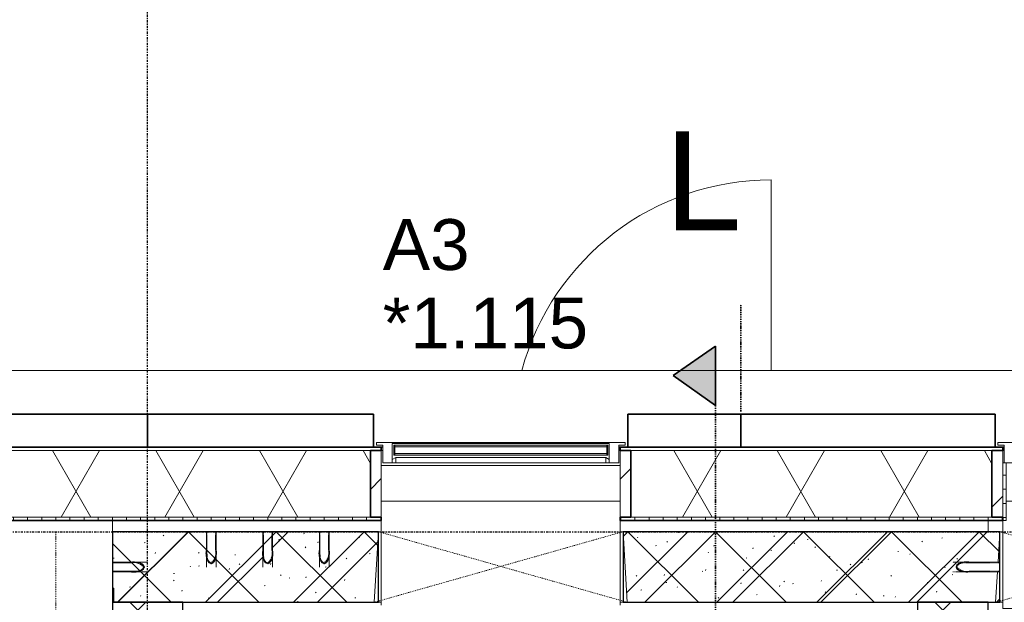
# Model space of a CAD drawing. Header units: millimetres. Extents: x -80560 to 110805, y -11020 to 52719.
# Tile 139 of 184: x 56042 to 59527, y 47550 to 49613. Entities that reach past the tile are written whole.
import ezdxf

# ---------------------------------------------------------------- set-up
doc = ezdxf.new("R2010")
doc.units = ezdxf.units.MM
for name, pattern in [('CENTER2', [20, 8, -4, 4, -4]), ('Dash', [6.35, 3.175, -3.175]), ('DASHDOT2', [8, 4, -2, 0, -2]), ('DASHED2-1', [3, 2, -1]), ('Hidden 1', [3.5, 2, -1.5])]:
    doc.linetypes.add(name, pattern=pattern)
for name, color, linetype, lineweight in [('A-DETL', 90, 'Continuous', 18), ('A-DETL-GENF', 92, 'Continuous', 18), ('A-DETL-MBND', 5, 'Continuous', 18), ('A-FLOR', 192, 'Continuous', 18), ('A-FLOR-OVHD', 1, 'DASHED2-1', 18), ('A-GENM', 13, 'Continuous', 18), ('A-GLAZ', 151, 'Continuous', 18), ('A-GLAZ-IDEN', 152, 'Continuous', 18), ('A-GLAZ-SILL', 1, 'Continuous', 18), ('A-WALL', 113, 'Continuous', 35), ('A-WALL-PATT', 111, 'Continuous', 35), ('G-ANNO-SYMB', 111, 'Continuous', 9), ('I-WALL', 2, 'Continuous', 18), ('S-GRID', 1, 'Continuous', 9)]:
    doc.layers.add(name, color=color, linetype=linetype, lineweight=lineweight)
doc.styles.add('Arial', font='arial.ttf', dxfattribs={"height": 180})
doc.styles.add('Arial_3', font='arial.ttf', dxfattribs={"height": 350})
pattern_1 = [(45, (0, 0), (-141.42136, 141.42136), [])]

# ---------------------------------------------------------------- blocks, each defined once
blk = doc.blocks.new('19112_SW_LeonardoCollege_R2020_rvt-1-DO_01 eerste verdieping')
at = {"layer": 'A-WALL-PATT', "lineweight": 5}
h = blk.add_hatch(dxfattribs=at)
h.set_pattern_fill('FP_171', color=10, angle=45, style=0, pattern_type=2)
h.set_pattern_definition([(225, (34237.5, 47800), (155.563, -155.563), []), (315, (34237.5, 47800), (155.563, 155.563), [])])
h.paths.add_polyline_path([(31475, 47550), (32417, 47550), (32417, 47800), (31475, 47800), (31475, 47581.1)], flags=0)
h.paths.add_polyline_path([(33433.4, 47550), (34617, 47550), (34617, 47800), (33283, 47800), (33283, 47550)], flags=0)
h.paths.add_polyline_path([(36076.4, 47550), (37000, 47550), (37000, 47800), (35483, 47800), (35483, 47550), (35782.7, 47550)], flags=0)
h = blk.add_hatch(dxfattribs=at)
h.set_pattern_fill('FP_169', color=10, angle=45, style=0, pattern_type=2)
h.set_pattern_definition([(135, (31725, 43632.5), (-155.563, -155.563), []), (225, (31725, 43632.5), (155.563, -155.563), [])])
h.paths.add_polyline_path([(31671.3, 39715), (31725, 39715), (31725, 47550), (31475, 47550), (31475, 39715)], flags=0)
h = blk.add_hatch(dxfattribs=at)
h.set_pattern_fill('FP_170', color=10, angle=45, style=0, pattern_type=2)
h.set_pattern_definition([(135, (34575, 43632.5), (-155.563, -155.563), []), (225, (34575, 43632.5), (155.563, -155.563), [])])
h.paths.add_polyline_path([(34575, 39715), (34575, 47550), (34325, 47550), (34325, 39715)], flags=0)
at = {"layer": 'A-WALL', "color": 50, "lineweight": 25}
for p, q in [((32417, 47800), (31475, 47800)), ((31475, 47800), (31475, 47550)), ((32417, 47550), (32417, 47800)), ((34617, 47800), (33283, 47800)), ((33283, 47800), (33283, 47550)), ((34617, 47550), (34617, 47800)), ((31475, 47550), (32417, 47550)), ((33283, 47550), (34617, 47550))]:
    blk.add_line(p, q, dxfattribs=at)
at = {"layer": 'A-WALL', "color": 250, "lineweight": 9}
for p, q in [((32417, 47800), (32427, 47800)), ((33273, 47800), (33283, 47800)), ((34617, 47800), (34627, 47800)), ((32427, 47550), (32417, 47550)), ((33283, 47550), (33273, 47550)), ((34627, 47550), (34617, 47550))]:
    blk.add_line(p, q, dxfattribs=at)
at = {"layer": 'I-WALL', "color": 50, "lineweight": 25}
for p, q in [((31725, 47550), (31475, 47550)), ((31475, 47550), (31475, 39715)), ((31725, 39715), (31725, 47550)), ((34575, 47550), (34325, 47550)), ((34325, 47550), (34325, 39715)), ((34575, 39715), (34575, 47550))]:
    blk.add_line(p, q, dxfattribs=at)
blk = doc.blocks.new('MB 31 Wandsparing - 866 x 1634-3275055-DO_01 eerste verdieping')
at = {"layer": 'A-GENM', "linetype": 'Dash', "lineweight": 9}
for p, q in [((-456.2, 125), (424.8, -125)), ((-441.2, -125), (439.8, 125))]:
    blk.add_line(p, q, dxfattribs=at)
blk = doc.blocks.new('MB 23 Gain Inno _onder element_ - ø83 x 1000-V347-DO_01 eerste verdieping')
at = {"layer": 'A-GENM', "linetype": 'Hidden 1', "lineweight": 13}
for p, q in [((-17, -125), (-17, -60)), ((-15, -60), (-15, -125)), ((15, -125), (15, -60)), ((17, -60), (17, -125)), ((-15, -125), (-17, -125)), ((17, -125), (15, -125))]:
    blk.add_line(p, q, dxfattribs=at)
at = {"layer": 'A-GENM', "linetype": 'Hidden 1', "lineweight": 13, "flags": 128}
for points in [[(-17, -60), (-17, -57.6), (-17, -55.2), (-17, -52.8), (-17, -50.4), (-17, -48.1), (-17, -45.7), (-17, -43.4), (-17, -41.1), (-17, -38.9), (-17, -36.6), (-17, -34.4), (-17, -32.3), (-17, -30.2), (-17, -28.1), (-17, -26.1), (-17, -24.2), (-17, -22.3), (-17, -20.4), (-17, -18.7), (-17, -17), (-17, -15.3), (-17, -13.8), (-17, -12.3), (-17, -10.8), (-17, -9.5), (-17, -8.3), (-17, -7.1), (-17, -6), (-17, -5), (-17, -4.1), (-17, -3.3), (-17, -2.5), (-17, -1.9), (-17, -1.3), (-17, -0.9), (-17, -0.5), (-17, -0.2), (-17, -0.1), (-17, 0)], [(0, -15), (-6.7, -17.7), (-11, -23.6), (-13.4, -30.6), (-14.5, -37.9), (-14.9, -45.3), (-15, -52.7), (-15, -60)], [(0, -11.7), (7.4, -14.5), (12.3, -20.7), (15.1, -28.2), (16.4, -36.1), (16.9, -44.1), (17, -52.1), (17, -60)], [(17, 0), (17, -0.2), (17, -0.4), (17, -0.8), (17, -1.2), (17, -1.7), (17, -2.3), (17, -3), (17, -3.8), (17, -4.7), (17, -5.7), (17, -6.8), (17, -7.9), (17, -9.2), (17, -10.5), (17, -11.9), (17, -13.3), (17, -14.9), (17, -16.5), (17, -18.2), (17, -20), (17, -21.8), (17, -23.7), (17, -25.6), (17, -27.6), (17, -29.6), (17, -31.7), (17, -33.9), (17, -36), (17, -38.3), (17, -40.5), (17, -42.8), (17, -45.1), (17, -47.4), (17, -49.8), (17, -52.2), (17, -54.6), (17, -57), (17, -59.4), (17, -60)]]:
    blk.add_lwpolyline(points, dxfattribs=at)
at = {"layer": 'A-GENM', "linetype": 'Hidden 1', "lineweight": 13}
for centre, radius, start, end in [((27.3, -48.5), 45.8, 126.6292, 194.56), ((-27.8, -49.3), 44.1, 345.9286, 50.9413)]:
    blk.add_arc(centre, radius, start, end, dxfattribs=at)
blk = doc.blocks.new('MB 23 Gain Inno _onder element_ - ø63 x 900-V348-DO_01 eerste verdieping')
at = {"layer": 'A-GENM', "linetype": 'Hidden 1', "lineweight": 13}
for p, q in [((-17, -125), (-17, -60)), ((-15, -60), (-15, -125)), ((15, -125), (15, -60)), ((17, -60), (17, -125)), ((-15, -125), (-17, -125)), ((17, -125), (15, -125))]:
    blk.add_line(p, q, dxfattribs=at)
at = {"layer": 'A-GENM', "linetype": 'Hidden 1', "lineweight": 13, "flags": 128}
for points in [[(-17, -60), (-17, -57.6), (-17, -55.2), (-17, -52.8), (-17, -50.4), (-17, -48.1), (-17, -45.7), (-17, -43.4), (-17, -41.1), (-17, -38.9), (-17, -36.6), (-17, -34.4), (-17, -32.3), (-17, -30.2), (-17, -28.1), (-17, -26.1), (-17, -24.2), (-17, -22.3), (-17, -20.4), (-17, -18.7), (-17, -17), (-17, -15.3), (-17, -13.8), (-17, -12.3), (-17, -10.8), (-17, -9.5), (-17, -8.3), (-17, -7.1), (-17, -6), (-17, -5), (-17, -4.1), (-17, -3.3), (-17, -2.5), (-17, -1.9), (-17, -1.3), (-17, -0.9), (-17, -0.5), (-17, -0.2), (-17, -0.1), (-17, 0)], [(0, -15), (-6.7, -17.7), (-11, -23.6), (-13.4, -30.6), (-14.5, -37.9), (-14.9, -45.3), (-15, -52.7), (-15, -60)], [(0, -11.7), (7.4, -14.5), (12.3, -20.7), (15.1, -28.2), (16.4, -36.1), (16.9, -44.1), (17, -52.1), (17, -60)], [(17, 0), (17, -0.2), (17, -0.4), (17, -0.8), (17, -1.2), (17, -1.7), (17, -2.3), (17, -3), (17, -3.8), (17, -4.7), (17, -5.7), (17, -6.8), (17, -7.9), (17, -9.2), (17, -10.5), (17, -11.9), (17, -13.3), (17, -14.9), (17, -16.5), (17, -18.2), (17, -20), (17, -21.8), (17, -23.7), (17, -25.6), (17, -27.6), (17, -29.6), (17, -31.7), (17, -33.9), (17, -36), (17, -38.3), (17, -40.5), (17, -42.8), (17, -45.1), (17, -47.4), (17, -49.8), (17, -52.2), (17, -54.6), (17, -57), (17, -59.4), (17, -60)]]:
    blk.add_lwpolyline(points, dxfattribs=at)
at = {"layer": 'A-GENM', "linetype": 'Hidden 1', "lineweight": 13}
for centre, radius, start, end in [((27.3, -48.5), 45.8, 126.6292, 194.56), ((-27.8, -49.3), 44.1, 345.9286, 50.9413)]:
    blk.add_arc(centre, radius, start, end, dxfattribs=at)
blk = doc.blocks.new('MB 23 Gain Inno _onder element_ - ø63 x 900-V349-DO_01 eerste verdieping')
at = {"layer": 'A-GENM', "linetype": 'Hidden 1', "lineweight": 13}
for p, q in [((-17, -125), (-17, -60)), ((-15, -60), (-15, -125)), ((15, -125), (15, -60)), ((17, -60), (17, -125)), ((-15, -125), (-17, -125)), ((17, -125), (15, -125))]:
    blk.add_line(p, q, dxfattribs=at)
at = {"layer": 'A-GENM', "linetype": 'Hidden 1', "lineweight": 13, "flags": 128}
for points in [[(-17, -60), (-17, -57.6), (-17, -55.2), (-17, -52.8), (-17, -50.4), (-17, -48.1), (-17, -45.7), (-17, -43.4), (-17, -41.1), (-17, -38.9), (-17, -36.6), (-17, -34.4), (-17, -32.3), (-17, -30.2), (-17, -28.1), (-17, -26.1), (-17, -24.2), (-17, -22.3), (-17, -20.4), (-17, -18.7), (-17, -17), (-17, -15.3), (-17, -13.8), (-17, -12.3), (-17, -10.8), (-17, -9.5), (-17, -8.3), (-17, -7.1), (-17, -6), (-17, -5), (-17, -4.1), (-17, -3.3), (-17, -2.5), (-17, -1.9), (-17, -1.3), (-17, -0.9), (-17, -0.5), (-17, -0.2), (-17, -0.1), (-17, 0)], [(0, -15), (-6.7, -17.7), (-11, -23.6), (-13.4, -30.6), (-14.5, -37.9), (-14.9, -45.3), (-15, -52.7), (-15, -60)], [(0, -11.7), (7.4, -14.5), (12.3, -20.7), (15.1, -28.2), (16.4, -36.1), (16.9, -44.1), (17, -52.1), (17, -60)], [(17, 0), (17, -0.2), (17, -0.4), (17, -0.8), (17, -1.2), (17, -1.7), (17, -2.3), (17, -3), (17, -3.8), (17, -4.7), (17, -5.7), (17, -6.8), (17, -7.9), (17, -9.2), (17, -10.5), (17, -11.9), (17, -13.3), (17, -14.9), (17, -16.5), (17, -18.2), (17, -20), (17, -21.8), (17, -23.7), (17, -25.6), (17, -27.6), (17, -29.6), (17, -31.7), (17, -33.9), (17, -36), (17, -38.3), (17, -40.5), (17, -42.8), (17, -45.1), (17, -47.4), (17, -49.8), (17, -52.2), (17, -54.6), (17, -57), (17, -59.4), (17, -60)]]:
    blk.add_lwpolyline(points, dxfattribs=at)
at = {"layer": 'A-GENM', "linetype": 'Hidden 1', "lineweight": 13}
for centre, radius, start, end in [((27.3, -48.5), 45.8, 126.6292, 194.56), ((-27.8, -49.3), 44.1, 345.9286, 50.9413)]:
    blk.add_arc(centre, radius, start, end, dxfattribs=at)
blk = doc.blocks.new('MB 23 Gain Inno _onder element_ - ø63 x 900-V350-DO_01 eerste verdieping')
at = {"layer": 'A-GENM', "linetype": 'Hidden 1', "lineweight": 13}
for p, q in [((-17, -125), (-17, -60)), ((-15, -60), (-15, -125)), ((15, -125), (15, -60)), ((17, -60), (17, -125)), ((-15, -125), (-17, -125)), ((17, -125), (15, -125))]:
    blk.add_line(p, q, dxfattribs=at)
at = {"layer": 'A-GENM', "linetype": 'Hidden 1', "lineweight": 13, "flags": 128}
for points in [[(-17, -60), (-17, -57.6), (-17, -55.2), (-17, -52.8), (-17, -50.4), (-17, -48.1), (-17, -45.7), (-17, -43.4), (-17, -41.1), (-17, -38.9), (-17, -36.6), (-17, -34.4), (-17, -32.3), (-17, -30.2), (-17, -28.1), (-17, -26.1), (-17, -24.2), (-17, -22.3), (-17, -20.4), (-17, -18.7), (-17, -17), (-17, -15.3), (-17, -13.8), (-17, -12.3), (-17, -10.8), (-17, -9.5), (-17, -8.3), (-17, -7.1), (-17, -6), (-17, -5), (-17, -4.1), (-17, -3.3), (-17, -2.5), (-17, -1.9), (-17, -1.3), (-17, -0.9), (-17, -0.5), (-17, -0.2), (-17, -0.1), (-17, 0)], [(0, -15), (-6.7, -17.7), (-11, -23.6), (-13.4, -30.6), (-14.5, -37.9), (-14.9, -45.3), (-15, -52.7), (-15, -60)], [(0, -11.7), (7.4, -14.5), (12.3, -20.7), (15.1, -28.2), (16.4, -36.1), (16.9, -44.1), (17, -52.1), (17, -60)], [(17, 0), (17, -0.2), (17, -0.4), (17, -0.8), (17, -1.2), (17, -1.7), (17, -2.3), (17, -3), (17, -3.8), (17, -4.7), (17, -5.7), (17, -6.8), (17, -7.9), (17, -9.2), (17, -10.5), (17, -11.9), (17, -13.3), (17, -14.9), (17, -16.5), (17, -18.2), (17, -20), (17, -21.8), (17, -23.7), (17, -25.6), (17, -27.6), (17, -29.6), (17, -31.7), (17, -33.9), (17, -36), (17, -38.3), (17, -40.5), (17, -42.8), (17, -45.1), (17, -47.4), (17, -49.8), (17, -52.2), (17, -54.6), (17, -57), (17, -59.4), (17, -60)]]:
    blk.add_lwpolyline(points, dxfattribs=at)
at = {"layer": 'A-GENM', "linetype": 'Hidden 1', "lineweight": 13}
for centre, radius, start, end in [((27.3, -48.5), 45.8, 126.6292, 194.56), ((-27.8, -49.3), 44.1, 345.9286, 50.9413)]:
    blk.add_arc(centre, radius, start, end, dxfattribs=at)
blk = doc.blocks.new('MB 23 Gain Inno _onder element_ - ø63 x 900-3694598-DO_01 eerste verdieping')
at = {"layer": 'A-GENM', "linetype": 'Hidden 1', "lineweight": 13}
for p, q in [((-17, -167), (-17, -60)), ((-15, -60), (-15, -167)), ((15, -167), (15, -60)), ((17, -60), (17, -167)), ((-15, -167), (-17, -167)), ((17, -167), (15, -167))]:
    blk.add_line(p, q, dxfattribs=at)
at = {"layer": 'A-GENM', "linetype": 'Hidden 1', "lineweight": 13, "flags": 128}
for points in [[(-17, -60), (-17, -57.6), (-17, -55.2), (-17, -52.8), (-17, -50.4), (-17, -48.1), (-17, -45.7), (-17, -43.4), (-17, -41.1), (-17, -38.9), (-17, -36.6), (-17, -34.4), (-17, -32.3), (-17, -30.2), (-17, -28.1), (-17, -26.1), (-17, -24.2), (-17, -22.3), (-17, -20.4), (-17, -18.7), (-17, -17), (-17, -15.3), (-17, -13.8), (-17, -12.3), (-17, -10.8), (-17, -9.5), (-17, -8.3), (-17, -7.1), (-17, -6), (-17, -5), (-17, -4.1), (-17, -3.3), (-17, -2.5), (-17, -1.9), (-17, -1.3), (-17, -0.9), (-17, -0.5), (-17, -0.2), (-17, -0.1), (-17, 0)], [(0, -15), (-6.7, -17.7), (-11, -23.6), (-13.4, -30.6), (-14.5, -37.9), (-14.9, -45.3), (-15, -52.7), (-15, -60)], [(0, -11.7), (7.4, -14.5), (12.3, -20.7), (15.1, -28.2), (16.4, -36.1), (16.9, -44.1), (17, -52.1), (17, -60)], [(17, 0), (17, -0.2), (17, -0.4), (17, -0.8), (17, -1.2), (17, -1.7), (17, -2.3), (17, -3), (17, -3.8), (17, -4.7), (17, -5.7), (17, -6.8), (17, -7.9), (17, -9.2), (17, -10.5), (17, -11.9), (17, -13.3), (17, -14.9), (17, -16.5), (17, -18.2), (17, -20), (17, -21.8), (17, -23.7), (17, -25.6), (17, -27.6), (17, -29.6), (17, -31.7), (17, -33.9), (17, -36), (17, -38.3), (17, -40.5), (17, -42.8), (17, -45.1), (17, -47.4), (17, -49.8), (17, -52.2), (17, -54.6), (17, -57), (17, -59.4), (17, -60)]]:
    blk.add_lwpolyline(points, dxfattribs=at)
at = {"layer": 'A-GENM', "linetype": 'Hidden 1', "lineweight": 13}
for centre, radius, start, end in [((27.3, -48.5), 45.8, 126.6292, 194.56), ((-27.8, -49.3), 44.1, 345.9286, 50.9413)]:
    blk.add_arc(centre, radius, start, end, dxfattribs=at)
blk = doc.blocks.new('95251-Leonardo College Leiden_rvt-1-DO_01 eerste verdieping')
at = {"layer": 'A-WALL-PATT', "lineweight": 9}
h = blk.add_hatch(dxfattribs=at)
h.set_pattern_fill('FP_182', color=55, style=0, pattern_type=2)
h.set_pattern_definition([(45, (0, 0), (-176.7767, 176.7767), []), (17, (0, 0), (51.37877, 156.87645), [3.353, -159.647, 3.353, -88.647, -134]), (17, (0, 0), (51.37877, 156.87645), [-255, 3.353, -130.647]), (48, (0, 0), (-36.014, 160.26226), [3.353, -158.647, 3.353, -160.647, -132]), (48, (0, 0), (-36.014, 160.26226), [-326, 3.353, -128.647]), (71, (0, 0), (-94.825, 133.12483), [3.353, -156.647, 3.353, -87.247, -131]), (71, (0, 0), (-94.825, 133.12483), [-250.6, 3.353, -127.647])])
h.paths.add_polyline_path([(36633, 47550), (36633.9, 47641), (36650, 47663.3), (36657.4, 47660.5), (36662.3, 47654.3), (36665.1, 47646.8), (36666.9, 47630.9), (36667, 47550), (36858, 47550), (36858.9, 47641), (36875, 47663.3), (36882.4, 47660.5), (36887.3, 47654.3), (36890.1, 47646.8), (36891.9, 47630.9), (36892, 47550), (37000, 47550), (37000, 47800), (35483, 47800), (35498, 47550), (36233, 47550), (36233.9, 47641), (36250, 47663.3), (36257.4, 47660.5), (36262.3, 47654.3), (36265.1, 47646.8), (36266.9, 47630.9), (36267, 47550), (36433, 47550), (36433.9, 47641), (36450, 47663.3), (36457.4, 47660.5), (36462.3, 47654.3), (36465.1, 47646.8), (36466.9, 47630.9), (36467, 47550)], flags=0)
h.paths.add_polyline_path([(34020.7, 47550), (34602, 47550), (34608.1, 47658), (34484, 47658.9), (34461.7, 47675), (34464.5, 47682.4), (34470.7, 47687.3), (34478.2, 47690.1), (34494.1, 47691.9), (34534.6, 47692), (34610.5, 47692), (34617, 47800), (33283, 47800), (33298, 47550), (33727, 47550)], flags=0)
h.paths.add_polyline_path([(32258.7, 47550), (32402, 47550), (32417, 47800), (32242, 47800), (32241.1, 47709), (32225, 47686.7), (32217.6, 47689.5), (32212.7, 47695.7), (32209.5, 47706), (32208.1, 47719.1), (32208, 47800), (32042, 47800), (32041.1, 47709), (32025, 47686.7), (32017.6, 47689.5), (32012.7, 47695.7), (32009.5, 47706), (32008.1, 47719.1), (32008, 47800), (31842, 47800), (31841.1, 47709), (31825, 47686.7), (31817.6, 47689.5), (31812.7, 47695.7), (31809.5, 47706), (31808.1, 47719.1), (31808, 47800), (31475, 47800), (31475, 47692), (31566, 47691.1), (31588.3, 47675), (31585.5, 47667.6), (31579.3, 47662.7), (31571.8, 47659.9), (31555.9, 47658.1), (31475, 47658), (31475, 47600), (31480, 47600), (31480, 47550), (31965, 47550)], flags=0)
at = {"layer": 'A-WALL', "color": 170, "lineweight": 5}
for p, q in [((31808, 47800), (31475, 47800)), ((31475, 47800), (31475, 47692)), ((31808, 47735), (31808, 47800)), ((32008, 47800), (31842, 47800)), ((31842, 47800), (31842, 47735)), ((32008, 47735), (32008, 47800)), ((32208, 47800), (32042, 47800)), ((32042, 47800), (32042, 47735)), ((32208, 47735), (32208, 47800)), ((32417, 47800), (32242, 47800)), ((32242, 47800), (32242, 47735)), ((32402, 47550), (32417, 47800)), ((34617, 47800), (33283, 47800)), ((33283, 47800), (33298, 47550)), ((34610.5, 47692), (34617, 47800)), ((31475, 47692), (31540, 47692)), ((34510, 47692), (34610.5, 47692)), ((31540, 47658), (31475, 47658)), ((31475, 47658), (31475, 47600)), ((34608.5, 47658), (34510, 47658)), ((34602, 47550), (34608.5, 47658)), ((31475, 47600), (31480, 47600)), ((31480, 47600), (31480, 47550)), ((31480, 47550), (32402, 47550)), ((33298, 47550), (34602, 47550))]:
    blk.add_line(p, q, dxfattribs=at)
at = {"layer": 'A-WALL', "color": 170, "lineweight": 5, "flags": 128}
for points in [[(31825, 47686.7), (31817.6, 47689.5), (31812.7, 47695.7), (31809.9, 47703.2), (31808.6, 47711.1), (31808.1, 47719.1), (31808, 47727.1), (31808, 47735)], [(32025, 47686.7), (32017.6, 47689.5), (32012.7, 47695.7), (32009.9, 47703.2), (32008.6, 47711.1), (32008.1, 47719.1), (32008, 47727.1), (32008, 47735)], [(32225, 47686.7), (32217.6, 47689.5), (32212.7, 47695.7), (32209.9, 47703.2), (32208.6, 47711.1), (32208.1, 47719.1), (32208, 47727.1), (32208, 47735)], [(34461.7, 47675), (34464.5, 47682.4), (34470.7, 47687.3), (34478.2, 47690.1), (34486.1, 47691.4), (34494.1, 47691.9), (34502.1, 47692), (34510, 47692)], [(31588.3, 47675), (31585.5, 47667.6), (31579.3, 47662.7), (31571.8, 47659.9), (31563.9, 47658.6), (31555.9, 47658.1), (31547.9, 47658), (31540, 47658)]]:
    blk.add_lwpolyline(points, dxfattribs=at)
at = {"layer": 'A-WALL', "color": 170, "lineweight": 5}
for centre, start, end in [((31797.7, 47723.5), 306.6292, 14.56), ((31997.7, 47723.5), 306.6292, 14.56), ((32197.7, 47723.5), 306.6292, 14.56), ((31551.5, 47647.7), 36.6292, 104.56), ((34498.5, 47702.3), 216.6292, 284.56)]:
    blk.add_arc(centre, 45.8, start, end, dxfattribs=at)
at = {"color": 130, "lineweight": 9, "extrusion": (0, 0, -1)}
for name, p, rotation in [('MB 23 Gain Inno _onder element_ - ø63 x 900-V348-DO_01 eerste verdieping', (-31825, 47675), 180), ('MB 23 Gain Inno _onder element_ - ø63 x 900-V350-DO_01 eerste verdieping', (-32025, 47675), 180), ('MB 23 Gain Inno _onder element_ - ø63 x 900-V349-DO_01 eerste verdieping', (-32225, 47675), 180), ('MB 23 Gain Inno _onder element_ - ø83 x 1000-V347-DO_01 eerste verdieping', (-31600, 47675), 89.99999999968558), ('MB 23 Gain Inno _onder element_ - ø63 x 900-3694598-DO_01 eerste verdieping', (-34450, 47675), 269.9999999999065)]:
    blk.add_blockref(name, p, dxfattribs=dict(at, rotation=rotation))
at = {"color": 130, "lineweight": 9, "rotation": 180}
for p in [(32841.8, 47675), (35041.8, 47675)]:
    blk.add_blockref('MB 31 Wandsparing - 866 x 1634-3275055-DO_01 eerste verdieping', p, dxfattribs=at)
blk = doc.blocks.new('Basic Wall _ 41_WA_n3o_cladding_vertikaal_random_100mm_oorspronkelijk - ___-31301000-DO_01 eerste verdieping')
at = {"layer": 'A-WALL', "lineweight": 18}
for p, q in [((13029, 48371), (79171, 48371)), ((32432, 48101), (32400, 48101)), ((32432, 48099), (32427, 48099)), ((33300, 48101), (33268, 48101)), ((33273, 48099), (33268, 48099)), ((34632, 48101), (34600, 48101)), ((34632, 48099), (34627, 48099))]:
    blk.add_line(p, q, dxfattribs=at)
blk = doc.blocks.new('NLRS_41_GM_WPB_spouwlat-SH_generiek_ISR - 235x38-V79-DO_01 eerste verdieping')
at = {"layer": 'A-GENM'}
h = blk.add_hatch(dxfattribs=at)
h.set_pattern_fill('FP_51', color=256, style=0, pattern_type=2)
h.set_pattern_definition(pattern_1)
h.paths.add_polyline_path([(34627, 47852), (34627, 48087), (34589, 48087), (34589, 47852), (34608.1, 47852)], flags=0)
for p, q in [((34627, 48087), (34589, 48087)), ((34589, 48087), (34589, 47852)), ((34627, 47852), (34627, 48087)), ((34589, 47852), (34627, 47852))]:
    blk.add_line(p, q, dxfattribs=at)
blk = doc.blocks.new('41_dagkanten_SH_generiek_ISR - 12x204_5-V82-DO_01 eerste verdieping')
at = {"layer": 'A-GENM'}
h = blk.add_hatch(dxfattribs=at)
h.set_pattern_fill('FP_53', color=256, style=0, pattern_type=2)
h.set_pattern_definition([(0, (0, 0), (0, 50), [])])
h.paths.add_polyline_path([(34627, 47839.5), (34639, 47839.5), (34639, 48044), (34627, 48044), (34627, 47914.3)], flags=0)
for p, q in [((34632, 48044), (34627, 48044)), ((34627, 48044), (34627, 47839.5)), ((34639, 47839.5), (34639, 48044)), ((34627, 47839.5), (34639, 47839.5))]:
    blk.add_line(p, q, dxfattribs=at)
blk = doc.blocks.new('merk 900 vast glas shadowbox - merk 900 vast glas shadowbox-32549056-DO_01 eerste verdieping')
at = {"layer": 'A-GLAZ'}
for p, q in [((-362, 0), (-440, 0)), ((-440, 0), (-440, -10)), ((-362, -4), (-362, 0)), ((440, 0), (362, 0)), ((362, 0), (362, -4)), ((440, -10), (440, 0)), ((-440, -10), (-418, -10)), ((-418, -10), (-418, -72)), ((-384, -72), (-384, -4)), ((-384, -4), (-362, -4)), ((362, -4), (384, -4)), ((384, -4), (384, -72)), ((418, -72), (418, -10)), ((418, -10), (440, -10)), ((-418, -72), (-384, -72)), ((384, -72), (418, -72))]:
    blk.add_line(p, q, dxfattribs=at)
at = {"layer": 'A-GLAZ-SILL'}
for p, q in [((362, 0), (-362, 0)), ((362, -4), (-362, -4))]:
    blk.add_line(p, q, dxfattribs=at)
blk = doc.blocks.new('NLRS_41_GM_WPB_spouwlat-SH_generiek_ISR - 235x38-V172-DO_01 eerste verdieping')
at = {"layer": 'A-GENM'}
h = blk.add_hatch(dxfattribs=at)
h.set_pattern_fill('FP_51', color=256, style=0, pattern_type=2)
h.set_pattern_definition(pattern_1)
h.paths.add_polyline_path([(32427, 47852), (32427, 48087), (32389, 48087), (32389, 47852)], flags=0)
for p, q in [((32427, 48087), (32389, 48087)), ((32389, 48087), (32389, 47852)), ((32427, 47852), (32427, 48087)), ((32389, 47852), (32427, 47852))]:
    blk.add_line(p, q, dxfattribs=at)
blk = doc.blocks.new('NLRS_41_GM_WPB_spouwlat-SH_generiek_ISR - 235x38-V173-DO_01 eerste verdieping')
at = {"layer": 'A-GENM'}
h = blk.add_hatch(dxfattribs=at)
h.set_pattern_fill('FP_52', color=256, style=0, pattern_type=2)
h.set_pattern_definition(pattern_1)
h.paths.add_polyline_path([(33311, 47852), (33311, 48087), (33273, 48087), (33273, 47852)], flags=0)
for p, q in [((33311, 48087), (33273, 48087)), ((33273, 48087), (33273, 47852)), ((33311, 47852), (33311, 48087)), ((33273, 47852), (33311, 47852))]:
    blk.add_line(p, q, dxfattribs=at)
blk = doc.blocks.new('31_n3o_gevelopening_vensterbank - 380x15-V264-DO_01 eerste verdieping')
at = {"layer": 'A-GENM'}
for p, q in [((0, -311.5), (0, 0)), ((0, 0), (846, 0)), ((846, 0), (846, -311.5)), ((12, -380), (834, -380))]:
    blk.add_line(p, q, dxfattribs=at)
blk = doc.blocks.new('31_n3o_gevelopening_vensterbank - 380x15-V265-DO_01 eerste verdieping')
at = {"layer": 'A-GENM'}
for p, q in [((0, -311.5), (0, -12)), ((846, -12), (846, -311.5)), ((0, -380), (846, -380))]:
    blk.add_line(p, q, dxfattribs=at)
blk = doc.blocks.new('30_n3o_RT72_glas met glaslat - Type 1-33567359-DO_01 eerste verdieping')
at = {"layer": 'A-GENM'}
for points in [[(-379, -11), (379, -11), (379, -5), (-379, -5)], [(-379, -41), (379, -41), (379, -35), (-379, -35)]]:
    blk.add_hatch(color=256, dxfattribs=at).paths.add_polyline_path(points, flags=0)
for p, q in [((379, -5), (-379, -5)), ((-379, -5), (-379, -11)), ((-375, -5), (-379, -5)), ((-379, -5), (-379, -41)), ((-379, -11), (379, -11)), ((-375, -41), (-375, -5)), ((379, -5), (375, -5)), ((375, -5), (375, -41)), ((379, -11), (379, -5)), ((379, -41), (379, -5)), ((379, -35), (-379, -35)), ((-379, -35), (-379, -41)), ((-379, -41), (379, -41)), ((-379, -41), (-375, -41)), ((375, -41), (379, -41)), ((379, -41), (379, -35))]:
    blk.add_line(p, q, dxfattribs=at)
blk = doc.blocks.new('DPWP_30_n3o_RT72_glas met glaslat Frame1 - Type 1-33567362-DO_01 eerste verdieping')
at = {"layer": 'A-GENM'}
for p, q in [((-372, -7.8), (-384, -15)), ((-384, -27), (-372, -27)), ((372, -7.8), (-372, -7.8)), ((-372, -7.8), (-372, -27)), ((-372, -27), (-372, -7.8)), ((-372, -27), (372, -27)), ((372, -27), (372, -7.8)), ((384, -15), (372, -7.8)), ((372, -7.8), (372, -27)), ((372, -27), (384, -27))]:
    blk.add_line(p, q, dxfattribs=at)
blk = doc.blocks.new('Mobility Plan Swing v2 - Mobility Plan Swing v2-33672526-DO_01 eerste verdieping')
at = {"layer": 'A-DETL-MBND'}
blk.add_line((-457, -914), (-457, -239), dxfattribs=at)
blk.add_arc((-457, 0), 914, 270, 344.8383, dxfattribs=at)
blk = doc.blocks.new('01_n3o_symbool_lijn_met_tekst - brandwerend_B60-31157512-DO_01 eerste verdieping')
at = {"layer": 'A-DETL-GENF', "color": 3, "linetype": 'DASHDOT2'}
blk.add_line((0, 0), (8362.5, 0), dxfattribs=at)
blk = doc.blocks.new('Section - 00_n3o_sectionmark_detailaanduiding-325618-DO_01 eerste verdieping')
at = {"layer": 'G-ANNO-SYMB'}
blk.add_hatch(color=256, dxfattribs=at).paths.add_polyline_path([(0, 0), (1.05, 1.5), (2.101, 0)], flags=0)
at = {"layer": 'G-ANNO-SYMB', "linetype": 'DASHDOT2', "lineweight": 35}
for p, q in [((1.05, 1.5), (0, 0)), ((2.101, 0), (1.05, 1.5)), ((0, 0), (2.101, 0))]:
    blk.add_line(p, q, dxfattribs=at)

msp = doc.modelspace()

# ---------------------------------------------------------------- hatches: boundary and pattern name
at = {"layer": 'A-WALL-PATT', "lineweight": 18}
h = msp.add_hatch(dxfattribs=at)
h.set_pattern_fill('FP_49', color=256, style=0, pattern_type=2)
h.set_pattern_definition([(180, (61069.82, 48099), (1e-13, -50), [])])
h.paths.add_polyline_path([(83931.8, 48087), (83943.8, 48087), (83943.8, 48099), (82117.8, 48099), (82117.8, 48087), (83584, 48087)], flags=0)
h.paths.add_polyline_path([(80371.8, 48087), (80371.8, 48099), (79417.8, 48099), (79417.8, 48087), (80333.8, 48087)], flags=0)
h.paths.add_polyline_path([(78297.9, 48087), (78571.8, 48087), (78571.8, 48099), (75817.8, 48099), (75817.8, 48087), (77123.2, 48087)], flags=0)
h.paths.add_polyline_path([(72255.8, 48087), (74071.8, 48087), (74071.8, 48099), (72217.8, 48099), (72217.8, 48087)], flags=0)
h.paths.add_polyline_path([(70455.8, 48087), (71371.8, 48087), (71371.8, 48099), (70417.8, 48099), (70417.8, 48087)], flags=0)
h.paths.add_polyline_path([(68671.8, 48087), (68671.8, 48099), (66817.8, 48099), (66817.8, 48087), (68633.8, 48087)], flags=0)
h.paths.add_polyline_path([(65963.7, 48087), (65971.8, 48087), (65971.8, 48099), (60367.8, 48099), (60367.8, 48087), (65933.8, 48087)], flags=0)
h.paths.add_polyline_path([(58205.8, 48087), (59521.8, 48087), (59521.8, 48099), (58167.8, 48099), (58167.8, 48087)], flags=0)
h.paths.add_polyline_path([(55685.1, 48087), (57321.8, 48087), (57321.8, 48099), (55567.8, 48099), (55567.8, 48087), (55605.8, 48087)], flags=0)
h.paths.add_polyline_path([(52454.8, 48087), (52921.8, 48087), (52921.8, 48099), (52417.8, 48099), (52417.8, 48087)], flags=0)
h.paths.add_polyline_path([(48405.8, 48087), (49321.8, 48087), (49321.8, 48099), (48367.8, 48099), (48367.8, 48087)], flags=0)
h.paths.add_polyline_path([(50205.8, 48087), (51571.8, 48087), (51571.8, 48099), (50167.8, 48099), (50167.8, 48087)], flags=0)
h.paths.add_polyline_path([(45255.8, 48087), (46621.8, 48087), (46621.8, 48099), (45217.8, 48099), (45217.8, 48087)], flags=0)
h.paths.add_polyline_path([(42571.8, 48087), (42571.8, 48099), (41617.8, 48099), (41617.8, 48087), (42533.8, 48087)], flags=0)
h.paths.add_polyline_path([(40707.9, 48087), (40771.8, 48087), (40771.8, 48099), (38195.8, 48099), (38195.8, 48087), (39533.2, 48087)], flags=0)
h = msp.add_hatch(dxfattribs=at)
h.set_pattern_fill('FP_2', color=256, style=0, pattern_type=2)
h.set_pattern_definition([(60, (24894.82, 0), (-274.963, 158.75), []), (120, (24894.82, 0), (-274.963, -158.75), [])])
h.paths.add_polyline_path([(83696.8, 47852), (83931.8, 47852), (83931.8, 48087), (82155.8, 48087), (82155.8, 47852), (83584, 47852)], flags=0)
h.paths.add_polyline_path([(80333.8, 47852), (80333.8, 48087), (79455.8, 48087), (79455.8, 47852), (80059.9, 47852)], flags=0)
h.paths.add_polyline_path([(78533.8, 47852), (78533.8, 48087), (75855.8, 48087), (75855.8, 47852), (78297.9, 47852)], flags=0)
h.paths.add_polyline_path([(73599.1, 47852), (74033.8, 47852), (74033.8, 48087), (72255.8, 48087), (72255.8, 47852), (72424.4, 47852)], flags=0)
h.paths.add_polyline_path([(71249.8, 47852), (71333.8, 47852), (71333.8, 48087), (70455.8, 48087), (70455.8, 47852), (70662.4, 47852)], flags=0)
h.paths.add_polyline_path([(68313, 47852), (68633.8, 47852), (68633.8, 48087), (66855.8, 48087), (66855.8, 47852), (67725.7, 47852)], flags=0)
h.paths.add_polyline_path([(65933.8, 47852), (65933.8, 48087), (60405.8, 48087), (60405.8, 47852), (65376.3, 47852)], flags=0)
h.paths.add_polyline_path([(59483.8, 47852), (59483.8, 48087), (58205.8, 48087), (58205.8, 47852), (59209.2, 47852)], flags=0)
h.paths.add_polyline_path([(57153.5, 47852), (57283.8, 47852), (57283.8, 48087), (55605.8, 48087), (55605.8, 47852), (56859.8, 47852)], flags=0)
h.paths.add_polyline_path([(51533.8, 47852), (51533.8, 48087), (50205.8, 48087), (50205.8, 47852), (51280.1, 47852)], flags=0)
h.paths.add_polyline_path([(52455.8, 47852), (52883.8, 47852), (52883.8, 48087), (52455.8, 48087), (52455.8, 47914.3)], flags=0)
h.paths.add_polyline_path([(49283.8, 47852), (49283.8, 48087), (48405.8, 48087), (48405.8, 47852), (48930.7, 47852)], flags=0)
h.paths.add_polyline_path([(46581.3, 47852), (46583.8, 47852), (46583.8, 48087), (45255.8, 48087), (45255.8, 47852), (45406.6, 47852)], flags=0)
h.paths.add_polyline_path([(40707.9, 47852), (40733.8, 47852), (40733.8, 48087), (38207.8, 48087), (38207.8, 47852), (39533.2, 47852)], flags=0)
h.paths.add_polyline_path([(42469.9, 47852), (42533.8, 47852), (42533.8, 48087), (41655.8, 48087), (41655.8, 47852), (41882.6, 47852)], flags=0)
h = msp.add_hatch(dxfattribs=at)
h.set_pattern_fill('FP_50', color=256, angle=-270, style=0, pattern_type=2)
h.set_pattern_definition([(270, (61069.82, 48099), (50, 2e-13), [])])
h.paths.add_polyline_path([(83684.3, 47839.5), (83696.8, 47839.5), (83696.8, 47852), (82117.8, 47852), (82117.8, 47839.5), (83584, 47839.5)], flags=0)
h.paths.add_polyline_path([(79417.8, 47839.5), (80371.8, 47839.5), (80371.8, 47852), (79417.8, 47852)], flags=0)
h.paths.add_polyline_path([(78571.8, 47839.5), (78571.8, 47852), (75817.8, 47852), (75817.8, 47839.5), (78297.9, 47839.5)], flags=0)
h.paths.add_polyline_path([(74071.8, 47839.5), (74071.8, 47852), (72217.8, 47852), (72217.8, 47839.5), (73599.1, 47839.5)], flags=0)
h.paths.add_polyline_path([(71371.8, 47839.5), (71371.8, 47852), (70417.8, 47852), (70417.8, 47839.5), (71249.8, 47839.5)], flags=0)
h.paths.add_polyline_path([(68671.8, 47839.5), (68671.8, 47852), (66817.8, 47852), (66817.8, 47839.5), (68313, 47839.5)], flags=0)
h.paths.add_polyline_path([(65963.7, 47839.5), (65971.8, 47839.5), (65971.8, 47852), (60367.8, 47852), (60367.8, 47839.5), (65376.3, 47839.5)], flags=0)
h.paths.add_polyline_path([(59521.8, 47839.5), (59521.8, 47852), (58167.8, 47852), (58167.8, 47839.5), (59502.9, 47839.5)], flags=0)
h.paths.add_polyline_path([(57321.8, 47839.5), (57321.8, 47852), (55567.8, 47852), (55567.8, 47839.5), (57153.5, 47839.5)], flags=0)
h.paths.add_polyline_path([(51571.8, 47839.5), (51571.8, 47852), (50167.8, 47852), (50167.8, 47839.5), (51280.1, 47839.5)], flags=0)
h.paths.add_polyline_path([(52417.8, 47839.5), (52921.8, 47839.5), (52921.8, 47852), (52417.8, 47852)], flags=0)
h.paths.add_polyline_path([(49321.8, 47839.5), (49321.8, 47852), (48367.8, 47852), (48367.8, 47839.5), (48930.7, 47839.5)], flags=0)
h.paths.add_polyline_path([(46621.8, 47839.5), (46621.8, 47852), (45217.8, 47852), (45217.8, 47839.5), (46581.3, 47839.5)], flags=0)
h.paths.add_polyline_path([(41882.6, 47839.5), (42571.8, 47839.5), (42571.8, 47852), (41617.8, 47852), (41617.8, 47839.5)], flags=0)
h.paths.add_polyline_path([(40707.9, 47839.5), (40771.8, 47839.5), (40771.8, 47852), (38442.8, 47852), (38442.8, 47839.5), (39533.2, 47839.5)], flags=0)

# ---------------------------------------------------------------- linework, layer by layer
at = {"layer": 'A-DETL', "linetype": 'DASHDOT2', "lineweight": 35}
msp.add_line((58594.8, 48226), (58594.8, 48606), dxfattribs=at)
at = {"layer": 'A-FLOR'}
for p, q in [((56369.8, 47800), (56369.8, 47839.5)), ((59469.8, 47839.5), (59469.8, 47800))]:
    msp.add_line(p, q, dxfattribs=at)
at = {"layer": 'A-FLOR-OVHD'}
msp.add_line((37923.8, 48371), (104065.3, 48371), dxfattribs=at)
at = {"layer": 'A-WALL'}
for p, q in [((57294.8, 48216), (55594.8, 48216)), ((56494.8, 48099), (56494.8, 48216)), ((57294.8, 48099), (57294.8, 48216)), ((58194.8, 48216), (58194.8, 48099)), ((59494.8, 48216), (58194.8, 48216)), ((58594.8, 48099), (58594.8, 48216)), ((59494.8, 48099), (59494.8, 48216)), ((57321.8, 48099), (55567.8, 48099)), ((55594.8, 48099), (57294.8, 48099)), ((57283.8, 47852), (57283.8, 48087)), ((57283.8, 48087), (57321.8, 48087)), ((57321.8, 48087), (57321.8, 48099)), ((59521.8, 48099), (58167.8, 48099)), ((58167.8, 48099), (58167.8, 48087)), ((58167.8, 48087), (58205.8, 48087)), ((58205.8, 48087), (58205.8, 47852)), ((59483.8, 47852), (59483.8, 48087)), ((59483.8, 48087), (59521.8, 48087)), ((59521.8, 48087), (59521.8, 48099)), ((55567.8, 47839.5), (57321.8, 47839.5)), ((57321.8, 47852), (57283.8, 47852)), ((57321.8, 47839.5), (57321.8, 47852)), ((58205.8, 47852), (58167.8, 47852)), ((58167.8, 47852), (58167.8, 47839.5)), ((58167.8, 47839.5), (59521.8, 47839.5)), ((59521.8, 47852), (59483.8, 47852)), ((59521.8, 47839.5), (59521.8, 47852))]:
    msp.add_line(p, q, dxfattribs=at)
at = {"layer": 'A-WALL', "lineweight": 18}
for p, q in [((57283.8, 48087), (55605.8, 48087)), ((57321.8, 48087), (57326.8, 48087)), ((58162.8, 48087), (58167.8, 48087)), ((59483.8, 48087), (58205.8, 48087)), ((59521.8, 48087), (59526.8, 48087)), ((57321.8, 48035), (58167.8, 48035)), ((57283.8, 47852), (55605.8, 47852)), ((59483.8, 47852), (58205.8, 47852))]:
    msp.add_line(p, q, dxfattribs=at)
at = {"layer": 'G-ANNO-SYMB', "linetype": 'DASHDOT2', "lineweight": 35}
msp.add_line((58505.6, 48457.5), (58505.6, 9138.4), dxfattribs=at)
at = {"layer": 'S-GRID', "linetype": 'CENTER2', "lineweight": 25}
for p, q in [((56494.8, 4383.3), (56494.8, 52119.1)), ((29945.3, 47800), (110204.9, 47800))]:
    msp.add_line(p, q, dxfattribs=at)

# ---------------------------------------------------------------- block references
at = {"color": 250, "lineweight": 5}
for name in ['19112_SW_LeonardoCollege_R2020_rvt-1-DO_01 eerste verdieping', '95251-Leonardo College Leiden_rvt-1-DO_01 eerste verdieping']:
    msp.add_blockref(name, (24894.8, 0), dxfattribs=at)
at = {"layer": 'A-DETL-GENF', "color": 3, "linetype": 'DASHDOT2', "rotation": 269.9999999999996}
msp.add_blockref('01_n3o_symbool_lijn_met_tekst - brandwerend_B60-31157512-DO_01 eerste verdieping', (56169.8, 47800), dxfattribs=at)
at = {"layer": 'A-GENM', "rotation": 180}
for name, p in [('Mobility Plan Swing v2 - Mobility Plan Swing v2-33672526-DO_01 eerste verdieping', (58244.8, 48132)), ('31_n3o_gevelopening_vensterbank - 380x15-V265-DO_01 eerste verdieping', (58167.8, 47528)), ('31_n3o_gevelopening_vensterbank - 380x15-V264-DO_01 eerste verdieping', (60367.8, 47528))]:
    msp.add_blockref(name, p, dxfattribs=at)
at = {"layer": 'A-GENM'}
for name, p in [('30_n3o_RT72_glas met glaslat - Type 1-33567359-DO_01 eerste verdieping', (57744.8, 48112)), ('NLRS_41_GM_WPB_spouwlat-SH_generiek_ISR - 235x38-V172-DO_01 eerste verdieping', (24894.8, 0)), ('NLRS_41_GM_WPB_spouwlat-SH_generiek_ISR - 235x38-V173-DO_01 eerste verdieping', (24894.8, 0)), ('NLRS_41_GM_WPB_spouwlat-SH_generiek_ISR - 235x38-V79-DO_01 eerste verdieping', (24894.8, 0)), ('DPWP_30_n3o_RT72_glas met glaslat Frame1 - Type 1-33567362-DO_01 eerste verdieping', (57744.8, 48071)), ('41_dagkanten_SH_generiek_ISR - 12x204_5-V82-DO_01 eerste verdieping', (24894.8, 0))]:
    msp.add_blockref(name, p, dxfattribs=at)
at = {"layer": 'A-GLAZ'}
for p in [(57744.8, 48116), (59944.8, 48116)]:
    msp.add_blockref('merk 900 vast glas shadowbox - merk 900 vast glas shadowbox-32549056-DO_01 eerste verdieping', p, dxfattribs=at)
at = {"layer": 'A-WALL', "lineweight": 18}
msp.add_blockref('Basic Wall _ 41_WA_n3o_cladding_vertikaal_random_100mm_oorspronkelijk - ___-31301000-DO_01 eerste verdieping', (24894.8, 0), dxfattribs=at)
at = {"layer": 'G-ANNO-SYMB', "linetype": 'DASHDOT2', "lineweight": 35, "extrusion": (0, 0, -1), "xscale": 99.99999999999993, "yscale": 99.99999999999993, "zscale": 99.99999999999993, "rotation": 270.0000000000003}
msp.add_blockref('Section - 00_n3o_sectionmark_detailaanduiding-325618-DO_01 eerste verdieping', (-58505.6, 48457.5), dxfattribs=at)

# ---------------------------------------------------------------- texts
at = {"layer": 'A-GLAZ-IDEN', "lineweight": 9, "char_height": 180, "attachment_point": 1, "style": 'Arial'}
for s, insert, width in [('A3', (57327.1, 48906.7), 368.776), ('*1.115', (57327.1, 48628.9), 865.822)]:
    msp.add_mtext(s, dxfattribs=dict(at, insert=insert, width=width))
at = {"layer": 'G-ANNO-SYMB', "insert": (58325.3, 49217.5), "char_height": 350, "width": 336.709, "attachment_point": 1, "style": 'Arial_3'}
msp.add_mtext('L', dxfattribs=at)

doc.saveas('drawing.dxf')
